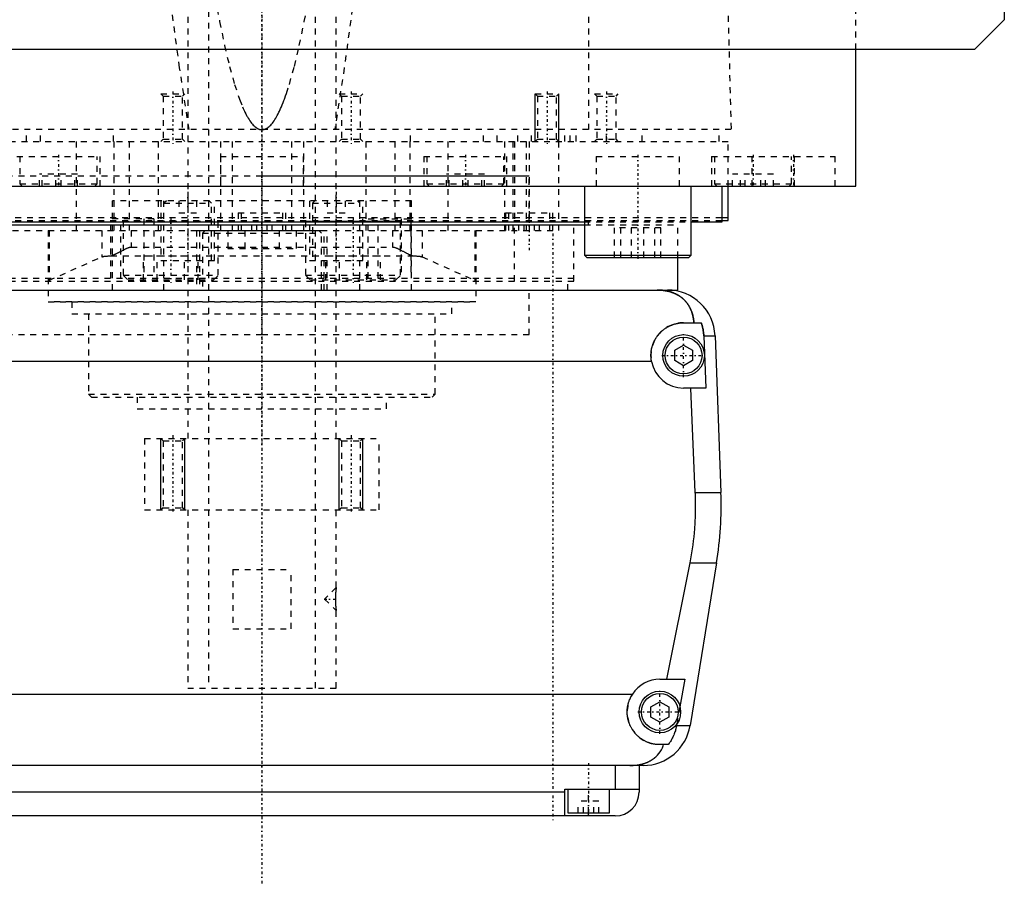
# Model space of a CAD drawing. Extents: x -125 to 125, y -92 to 634.
# Tile 2 of 7: x -41 to 125, y -92 to 53. Entities that reach past the tile are written whole.
import ezdxf

# ---------------------------------------------------------------- set-up
doc = ezdxf.new("R2010")
doc.units = 0
doc.linetypes.add('CENTER', pattern=[1.5, 0.45, -0.5, 0.05, -0.5])
doc.linetypes.add('DASHED', pattern=[2, 1, -1])
for name, color, linetype in [('AM_0', 7, 'CONTINUOUS'), ('AM_10', 7, 'CONTINUOUS'), ('AM_3', 7, 'DASHED'), ('AM_7', 7, 'CENTER')]:
    doc.layers.add(name, color=color, linetype=linetype)

msp = doc.modelspace()

# ---------------------------------------------------------------- linework, layer by layer
at = {"layer": 'AM_0', "color": 7, "linetype": 'CONTINUOUS'}
for p, q in [((125, 383), (125, 53)), ((125, 53), (120, 48)), ((120, 48), (-120, 48)), ((100, 25), (100, 48)), ((-100, 25), (100, 25)), ((-40.35, 25), (-40.35, 25)), ((40.35, 25), (40.35, 25)), ((54.29, 25), (54.29, 13.4)), ((72.29, 13.4), (72.29, 25)), ((77.5, 19), (77.5, 25)), ((78.5, 19.2), (78.5, 25)), ((88.79, 25), (88.79, 25.01)), ((-54.3, 18.5), (54.3, 18.5)), ((-54.29, 19), (54.29, 19)), ((72.29, 19), (77.5, 19)), ((77.56, 19.7), (78.5, 19.7)), ((77.56, 19.2), (78.5, 19.2)), ((54.29, 13.4), (54.69, 13)), ((54.29, 13.4), (72.29, 13.4)), ((71.89, 13), (72.29, 13.4)), ((54.69, 13), (71.89, 13)), ((70, 7.5), (70, 13)), ((-68.3, 7.5), (68.3, 7.5)), ((68.3, 7.5), (70, 7.5)), ((71, 2), (73.97, 2)), ((74.4, -0.2), (76.29, -0.2)), ((74.4, -0.2), (74.75, -9)), ((76.29, -0.2), (77.28, -26.54)), ((69.5, -2.63), (71, -1.77)), ((69.5, -4.37), (69.5, -2.63)), ((71, -1.77), (72.5, -2.63)), ((72.5, -2.63), (72.5, -4.37)), ((65.59, -4.5), (-65.59, -4.5)), ((71, -5.23), (69.5, -4.37)), ((72.5, -4.37), (71, -5.23)), ((74.75, -9), (71, -9)), ((72.97, -26.54), (72.2, -9)), ((72.97, -26.54), (77.28, -26.54)), ((68.19, -58), (72.1, -38.4)), ((72.1, -38.4), (76.54, -38.4)), ((76.54, -38.4), (72.1, -65.78)), ((67, -58), (71.21, -58)), ((71.21, -58), (70.39, -62.62)), ((-62.39, -60.5), (62.39, -60.5)), ((65.5, -62.63), (67, -61.77)), ((65.5, -64.37), (65.5, -62.63)), ((67, -61.77), (68.5, -62.63)), ((68.5, -62.63), (68.5, -64.37)), ((67, -65.23), (65.5, -64.37)), ((68.5, -64.37), (67, -65.23)), ((69.87, -65.5), (69.82, -65.78)), ((69.82, -65.78), (72.1, -65.78)), ((68.39, -69), (67, -69)), ((64.2, -72.5), (-64.2, -72.5)), ((59.5, -72.5), (59.5, -76.5)), ((63.5, -72.5), (63.5, -77)), ((51, -77), (-51, -77)), ((51, -81), (51, -76.5)), ((51, -76.5), (63.5, -76.5)), ((51.5, -76.5), (51.5, -80.5)), ((58.5, -80.5), (58.5, -76.5)), ((59.5, -81), (-59.5, -81)), ((51.5, -80.5), (58.5, -80.5)), ((55, -81), (55, -80.5))]:
    msp.add_line(p, q, dxfattribs=at)
for points in [[(72.74, 2, 0), (72.74, 2.05, 0), (72.73, 2.14, 0), (72.72, 2.23, 0), (72.72, 2.27, 0), (72.71, 2.32, 0), (72.7, 2.41, 0), (72.69, 2.5, 0), (72.68, 2.59, 0), (72.66, 2.68, 0), (72.65, 2.76, 0), (72.64, 2.81, 0), (72.63, 2.85, 0), (72.61, 2.94, 0), (72.6, 3.03, 0), (72.58, 3.11, 0), (72.56, 3.2, 0), (72.54, 3.28, 0), (72.52, 3.33, 0), (72.51, 3.37, 0), (72.49, 3.45, 0), (72.46, 3.53, 0), (72.45, 3.58, 0), (72.44, 3.62, 0), (72.41, 3.7, 0), (72.39, 3.78, 0), (72.37, 3.82, 0), (72.36, 3.86, 0), (72.33, 3.94, 0), (72.3, 4.01, 0), (72.27, 4.09, 0), (72.23, 4.17, 0), (72.2, 4.24, 0), (72.18, 4.28, 0), (72.17, 4.32, 0), (72.13, 4.39, 0), (72.1, 4.46, 0), (72.06, 4.54, 0), (72.02, 4.61, 0), (71.98, 4.68, 0), (71.96, 4.71, 0), (71.94, 4.75, 0), (71.9, 4.82, 0), (71.86, 4.89, 0), (71.82, 4.95, 0), (71.78, 5.02, 0), (71.73, 5.08, 0), (71.71, 5.12, 0), (71.69, 5.15, 0), (71.64, 5.21, 0), (71.6, 5.28, 0), (71.55, 5.34, 0), (71.5, 5.4, 0), (71.45, 5.46, 0), (71.43, 5.49, 0), (71.4, 5.52, 0), (71.35, 5.58, 0), (71.3, 5.64, 0), (71.25, 5.7, 0), (71.19, 5.75, 0), (71.14, 5.81, 0), (71.11, 5.84, 0), (71.08, 5.87, 0), (71.03, 5.92, 0), (70.97, 5.98, 0), (70.94, 6, 0), (70.91, 6.03, 0), (70.85, 6.08, 0), (70.79, 6.13, 0), (70.76, 6.16, 0), (70.73, 6.18, 0), (70.67, 6.23, 0), (70.6, 6.28, 0), (70.54, 6.33, 0), (70.47, 6.38, 0), (70.41, 6.43, 0), (70.37, 6.45, 0), (70.34, 6.47, 0), (70.27, 6.52, 0), (70.2, 6.56, 0), (70.13, 6.61, 0), (70.06, 6.65, 0), (69.99, 6.69, 0), (69.95, 6.71, 0), (69.91, 6.73, 0), (69.84, 6.77, 0), (69.76, 6.81, 0), (69.69, 6.85, 0), (69.61, 6.88, 0), (69.53, 6.92, 0), (69.5, 6.94, 0), (69.46, 6.95, 0), (69.38, 6.99, 0), (69.3, 7.02, 0), (69.22, 7.05, 0), (69.13, 7.08, 0), (69.05, 7.11, 0), (69.01, 7.13, 0), (68.97, 7.14, 0), (68.89, 7.17, 0), (68.8, 7.19, 0), (68.72, 7.22, 0), (68.63, 7.24, 0), (68.54, 7.27, 0), (68.5, 7.28, 0), (68.46, 7.29, 0), (68.37, 7.31, 0), (68.28, 7.33, 0), (68.23, 7.34, 0), (68.19, 7.35, 0), (68.1, 7.36, 0), (68.01, 7.38, 0), (67.96, 7.39, 0), (67.91, 7.4, 0), (67.82, 7.41, 0), (67.73, 7.42, 0), (67.64, 7.44, 0), (67.55, 7.45, 0), (67.45, 7.46, 0), (67.41, 7.46, 0), (67.36, 7.47, 0), (67.27, 7.47, 0), (67.17, 7.48, 0), (67.08, 7.49, 0), (66.99, 7.49, 0), (66.89, 7.49, 0), (66.85, 7.5, 0), (66.8, 7.5, 0), (66.7, 7.5, 0), (66.61, 7.5, 0), (66.56, 7.5, 0)], [(65.59, -4.5, 0), (65.58, -4.46, 0), (65.57, -4.37, 0), (65.55, -4.28, 0), (65.55, -4.23, 0), (65.54, -4.19, 0), (65.53, -4.1, 0), (65.52, -4.01, 0), (65.52, -3.92, 0), (65.51, -3.83, 0), (65.51, -3.74, 0), (65.5, -3.7, 0), (65.5, -3.65, 0), (65.5, -3.57, 0), (65.5, -3.48, 0), (65.5, -3.39, 0), (65.5, -3.31, 0), (65.51, -3.22, 0), (65.51, -3.18, 0), (65.51, -3.13, 0), (65.52, -3.04, 0), (65.53, -2.96, 0), (65.53, -2.91, 0), (65.54, -2.87, 0), (65.55, -2.78, 0), (65.56, -2.69, 0), (65.57, -2.65, 0), (65.57, -2.6, 0), (65.59, -2.52, 0), (65.61, -2.43, 0), (65.62, -2.34, 0), (65.64, -2.25, 0), (65.66, -2.17, 0), (65.68, -2.12, 0), (65.69, -2.08, 0), (65.71, -1.99, 0), (65.74, -1.91, 0), (65.76, -1.82, 0), (65.79, -1.74, 0), (65.82, -1.65, 0), (65.84, -1.61, 0), (65.85, -1.57, 0), (65.88, -1.48, 0), (65.92, -1.4, 0), (65.95, -1.32, 0), (65.99, -1.23, 0), (66.03, -1.15, 0), (66.05, -1.11, 0), (66.06, -1.07, 0), (66.11, -0.99, 0), (66.15, -0.91, 0), (66.19, -0.83, 0), (66.23, -0.76, 0), (66.28, -0.68, 0), (66.3, -0.64, 0), (66.32, -0.6, 0), (66.37, -0.53, 0), (66.42, -0.45, 0), (66.47, -0.38, 0), (66.52, -0.31, 0), (66.57, -0.24, 0), (66.6, -0.2, 0), (66.62, -0.17, 0), (66.68, -0.1, 0), (66.73, -0.03, 0), (66.76, 0, 0), (66.79, 0.04, 0), (66.84, 0.1, 0), (66.9, 0.17, 0), (66.93, 0.2, 0), (66.96, 0.23, 0), (67.02, 0.29, 0), (67.08, 0.35, 0), (67.14, 0.41, 0), (67.2, 0.47, 0), (67.26, 0.53, 0), (67.29, 0.56, 0), (67.32, 0.59, 0), (67.39, 0.65, 0), (67.45, 0.7, 0), (67.52, 0.76, 0), (67.59, 0.81, 0), (67.66, 0.87, 0), (67.69, 0.89, 0), (67.73, 0.92, 0), (67.8, 0.97, 0), (67.87, 1.02, 0), (67.95, 1.07, 0), (68.02, 1.12, 0), (68.1, 1.17, 0), (68.14, 1.2, 0), (68.17, 1.22, 0), (68.25, 1.26, 0), (68.33, 1.31, 0), (68.41, 1.35, 0), (68.49, 1.39, 0), (68.57, 1.44, 0), (68.61, 1.46, 0), (68.66, 1.48, 0), (68.74, 1.51, 0), (68.82, 1.55, 0), (68.91, 1.59, 0), (68.99, 1.62, 0), (69.08, 1.65, 0), (69.12, 1.67, 0), (69.17, 1.69, 0), (69.25, 1.72, 0), (69.34, 1.74, 0), (69.38, 1.76, 0), (69.43, 1.77, 0), (69.52, 1.8, 0), (69.61, 1.82, 0), (69.65, 1.83, 0), (69.7, 1.84, 0), (69.79, 1.86, 0), (69.88, 1.88, 0), (69.97, 1.9, 0), (70.06, 1.92, 0), (70.15, 1.93, 0), (70.19, 1.94, 0), (70.24, 1.95, 0), (70.33, 1.96, 0), (70.42, 1.97, 0), (70.51, 1.98, 0), (70.6, 1.99, 0), (70.69, 1.99, 0), (70.73, 1.99, 0), (70.78, 2, 0), (70.87, 2, 0), (70.96, 2, 0), (71, 2, 0)], [(73.97, 2, 0), (73.99, 1.94, 0), (74.03, 1.83, 0), (74.07, 1.71, 0), (74.09, 1.65, 0), (74.1, 1.59, 0), (74.14, 1.47, 0), (74.17, 1.34, 0), (74.2, 1.22, 0), (74.23, 1.1, 0), (74.26, 0.97, 0), (74.27, 0.91, 0), (74.28, 0.85, 0), (74.3, 0.72, 0), (74.32, 0.6, 0), (74.34, 0.47, 0), (74.35, 0.35, 0), (74.37, 0.23, 0), (74.37, 0.16, 0), (74.38, 0.1, 0), (74.39, -0.02, 0), (74.39, -0.14, 0), (74.4, -0.2, 0)], [(72.1, -38.4, 0), (72.17, -38.06, 0), (72.29, -37.39, 0), (72.4, -36.71, 0), (72.45, -36.38, 0), (72.5, -36.04, 0), (72.59, -35.36, 0), (72.68, -34.69, 0), (72.75, -34.02, 0), (72.82, -33.35, 0), (72.87, -32.69, 0), (72.9, -32.36, 0), (72.92, -32.03, 0), (72.96, -31.37, 0), (72.98, -30.72, 0), (73, -30.07, 0), (73.02, -29.43, 0), (73.02, -28.79, 0), (73.02, -28.47, 0), (73.02, -28.16, 0), (73.01, -27.51, 0), (72.99, -26.87, 0), (72.97, -26.54, 0)], [(67, -69, 0), (66.94, -69, 0), (66.83, -69, 0), (66.72, -68.99, 0), (66.67, -68.99, 0), (66.61, -68.99, 0), (66.5, -68.98, 0), (66.39, -68.97, 0), (66.27, -68.95, 0), (66.16, -68.94, 0), (66.05, -68.92, 0), (66, -68.91, 0), (65.94, -68.9, 0), (65.83, -68.87, 0), (65.72, -68.85, 0), (65.61, -68.82, 0), (65.5, -68.79, 0), (65.39, -68.76, 0), (65.34, -68.74, 0), (65.28, -68.72, 0), (65.17, -68.69, 0), (65.07, -68.65, 0), (65.02, -68.63, 0), (64.96, -68.61, 0), (64.86, -68.57, 0), (64.76, -68.52, 0), (64.7, -68.5, 0), (64.65, -68.47, 0), (64.55, -68.43, 0), (64.45, -68.37, 0), (64.36, -68.32, 0), (64.26, -68.27, 0), (64.16, -68.21, 0), (64.12, -68.18, 0), (64.07, -68.15, 0), (63.98, -68.1, 0), (63.89, -68.04, 0), (63.8, -67.97, 0), (63.71, -67.91, 0), (63.63, -67.85, 0), (63.59, -67.81, 0), (63.55, -67.78, 0), (63.46, -67.71, 0), (63.38, -67.64, 0), (63.31, -67.58, 0), (63.23, -67.51, 0), (63.16, -67.44, 0), (63.12, -67.4, 0), (63.09, -67.36, 0), (63.01, -67.29, 0), (62.94, -67.21, 0), (62.87, -67.14, 0), (62.81, -67.06, 0), (62.74, -66.98, 0), (62.71, -66.94, 0), (62.67, -66.9, 0), (62.61, -66.81, 0), (62.55, -66.73, 0), (62.49, -66.64, 0), (62.43, -66.55, 0), (62.37, -66.46, 0), (62.34, -66.42, 0), (62.31, -66.37, 0), (62.26, -66.28, 0), (62.2, -66.19, 0), (62.18, -66.14, 0), (62.15, -66.1, 0), (62.1, -66, 0), (62.05, -65.9, 0), (62.03, -65.86, 0), (62.01, -65.81, 0), (61.96, -65.71, 0), (61.92, -65.61, 0), (61.88, -65.51, 0), (61.84, -65.41, 0), (61.81, -65.31, 0), (61.79, -65.26, 0), (61.77, -65.21, 0), (61.74, -65.1, 0), (61.71, -65, 0), (61.68, -64.9, 0), (61.65, -64.79, 0), (61.63, -64.69, 0), (61.62, -64.63, 0), (61.61, -64.58, 0), (61.59, -64.47, 0), (61.57, -64.37, 0), (61.55, -64.26, 0), (61.54, -64.16, 0), (61.53, -64.05, 0), (61.52, -64, 0), (61.52, -63.95, 0), (61.51, -63.84, 0), (61.5, -63.73, 0), (61.5, -63.63, 0), (61.5, -63.52, 0), (61.5, -63.42, 0), (61.5, -63.37, 0), (61.5, -63.31, 0), (61.51, -63.21, 0), (61.51, -63.1, 0), (61.52, -62.99, 0), (61.53, -62.88, 0), (61.55, -62.77, 0), (61.56, -62.72, 0), (61.56, -62.66, 0), (61.58, -62.56, 0), (61.6, -62.45, 0), (61.61, -62.39, 0), (61.62, -62.34, 0), (61.65, -62.23, 0), (61.68, -62.12, 0), (61.69, -62.06, 0), (61.71, -62.01, 0), (61.74, -61.9, 0), (61.77, -61.79, 0), (61.81, -61.68, 0), (61.85, -61.57, 0), (61.89, -61.47, 0), (61.91, -61.41, 0), (61.93, -61.36, 0), (61.98, -61.26, 0), (62.03, -61.15, 0), (62.08, -61.05, 0), (62.13, -60.95, 0), (62.18, -60.84, 0), (62.21, -60.79, 0), (62.24, -60.74, 0), (62.3, -60.65, 0), (62.36, -60.55, 0), (62.39, -60.5, 0)], [(69.82, -65.78, 0), (69.8, -65.88, 0), (69.76, -66.08, 0), (69.71, -66.27, 0), (69.69, -66.37, 0), (69.66, -66.46, 0), (69.61, -66.65, 0), (69.55, -66.83, 0), (69.49, -67.01, 0), (69.42, -67.19, 0), (69.34, -67.38, 0), (69.3, -67.47, 0), (69.26, -67.57, 0), (69.17, -67.75, 0), (69.07, -67.93, 0), (68.98, -68.11, 0), (68.88, -68.28, 0), (68.77, -68.45, 0), (68.72, -68.53, 0), (68.67, -68.61, 0), (68.56, -68.77, 0), (68.45, -68.92, 0), (68.39, -69, 0)], [(61.92, -72.5, 0), (62.15, -72.5, 0), (62.41, -72.49, 0), (62.48, -72.49, 0), (62.55, -72.48, 0), (62.59, -72.48, 0), (62.63, -72.48, 0), (62.7, -72.47, 0), (62.77, -72.46, 0), (62.85, -72.46, 0), (62.92, -72.45, 0), (62.99, -72.44, 0), (63.03, -72.44, 0), (63.07, -72.43, 0), (63.14, -72.43, 0), (63.21, -72.42, 0), (63.25, -72.41, 0), (63.28, -72.41, 0), (63.36, -72.39, 0), (63.43, -72.38, 0), (63.46, -72.38, 0), (63.5, -72.37, 0), (63.57, -72.36, 0), (63.64, -72.34, 0), (63.71, -72.33, 0), (63.78, -72.31, 0), (63.86, -72.3, 0), (63.89, -72.29, 0), (63.93, -72.28, 0), (63.99, -72.26, 0), (64.06, -72.25, 0), (64.13, -72.23, 0), (64.2, -72.21, 0), (64.27, -72.19, 0), (64.3, -72.18, 0), (64.33, -72.17, 0), (64.4, -72.15, 0), (64.47, -72.13, 0), (64.53, -72.1, 0), (64.6, -72.08, 0), (64.66, -72.06, 0), (64.69, -72.04, 0), (64.72, -72.03, 0), (64.79, -72.01, 0), (64.85, -71.98, 0), (64.91, -71.95, 0), (64.97, -71.93, 0), (65.03, -71.9, 0), (65.06, -71.89, 0), (65.09, -71.87, 0), (65.15, -71.84, 0), (65.21, -71.81, 0), (65.27, -71.78, 0), (65.33, -71.75, 0), (65.39, -71.72, 0), (65.42, -71.7, 0), (65.45, -71.69, 0), (65.5, -71.65, 0), (65.56, -71.62, 0), (65.59, -71.6, 0), (65.61, -71.59, 0), (65.67, -71.55, 0), (65.72, -71.52, 0), (65.75, -71.5, 0), (65.78, -71.48, 0), (65.83, -71.44, 0), (65.88, -71.41, 0), (65.93, -71.37, 0), (65.98, -71.33, 0), (66.03, -71.29, 0), (66.06, -71.27, 0), (66.08, -71.25, 0), (66.13, -71.21, 0), (66.18, -71.17, 0), (66.34, -71.03, 0), (66.6, -70.77, 0), (66.84, -70.49, 0), (67.05, -70.19, 0), (67.15, -70.03, 0), (67.25, -69.87, 0), (67.42, -69.54, 0), (67.57, -69.18, 0), (67.64, -69, 0)]]:
    msp.add_polyline3d(points, dxfattribs=at)
for centre, radius in [((71, -3.5), 3.5), ((71, -3.5), 3.1), ((67, -63.5), 3.5), ((67, -63.5), 3.1)]:
    msp.add_circle(centre, radius, dxfattribs=at)
for centre, radius, start, end in [((68.3, -0.5), 8, 2.139, 90), ((71, -3.5), 5.5, 190.4757, 270), ((17.32, -28.78), 60, 350.775, 2.139), ((67, -63.5), 5.5, 90, 146.9443), ((64.2, -64.5), 8, 270, 350.775), ((59.5, -77), 4, 270, 0)]:
    msp.add_arc(centre, radius, start, end, dxfattribs=at)
at = {"layer": 'AM_10', "color": 7, "linetype": 'CONTINUOUS'}
for p, q in [((46, 32.5), (46, 40.5)), ((50, 32.5), (50, 40.5)), ((-17, -29.5), (-17, -17.5)), ((-13, -29.5), (-13, -17.5)), ((13, -29.5), (13, -17.5)), ((17, -29.5), (17, -17.5))]:
    msp.add_line(p, q, dxfattribs=at)
at = {"layer": 'AM_3', "color": 6, "linetype": 'DASHED'}
for p, q in [((-9, 600.5), (-9, -59.5)), ((9, -59.5), (9, 600.5)), ((-12.5, 425.5), (-12.5, -17.5)), ((12.5, -17.5), (12.5, 425.5)), ((100, 48), (100, 363)), ((55.06, 34.5), (55.06, 116.6)), ((76.83, 115.63), (79, 34.5)), ((-13.86, 44.9), (-15.75, 58.84)), ((15.75, 58.84), (13.86, 44.9)), ((-12.26, 34.5), (-13.86, 44.9)), ((13.86, 44.9), (12.26, 34.5)), ((-17, 40.5), (-16.62, 40.12)), ((-17, 40.5), (-13, 40.5)), ((-16.62, 40.12), (-16.62, 32.88)), ((-16.62, 40.12), (-13.38, 40.12)), ((-13.38, 40.12), (-13, 40.5)), ((-13.38, 32.88), (-13.38, 40.12)), ((13, 40.5), (13.38, 40.12)), ((13, 40.5), (17, 40.5)), ((13.38, 40.12), (13.38, 32.88)), ((13.38, 40.12), (16.62, 40.12)), ((16.62, 40.12), (17, 40.5)), ((16.62, 32.88), (16.62, 40.12)), ((46, 40.5), (46.38, 40.12)), ((46, 40.5), (50, 40.5)), ((46.38, 40.12), (46.38, 32.88)), ((46.38, 40.12), (49.62, 40.12)), ((49.62, 40.12), (50, 40.5)), ((49.62, 32.88), (49.62, 40.12)), ((56, 40.5), (56.38, 40.12)), ((56, 40.5), (60, 40.5)), ((56.38, 40.12), (56.38, 32.88)), ((56.38, 40.12), (59.62, 40.12)), ((59.62, 40.12), (60, 40.5)), ((59.62, 32.88), (59.62, 40.12)), ((79, 34.5), (-79, 34.5)), ((-39.62, 32.5), (-39.62, 34.5)), ((-37.31, 32.5), (-37.31, 34.5)), ((-25, 32.5), (-25, 34.5)), ((25, 32.5), (25, 34.5)), ((37.31, 32.5), (37.31, 34.5)), ((39.62, 32.5), (39.62, 34.5)), ((43.08, 32.5), (43.08, 34.5)), ((45.38, 32.5), (45.38, 34.5)), ((50, 17.5), (50, 34.5)), ((51, 32.5), (51, 34.5)), ((51.9, 32.5), (51.9, 34.5)), ((52.9, 32.5), (52.9, 34.5)), ((58, 32.5), (58, 34.5)), ((64, 32.5), (64, 34.5)), ((77, 32.5), (77, 34.5)), ((-78.5, 32.5), (78.5, 32.5)), ((-31.31, 32.5), (-31.31, 17.5)), ((-24.92, 32.5), (-24.92, 17.5)), ((-22.36, 32.5), (-22.36, 17.5)), ((-17.5, 32.5), (-17.5, 17.5)), ((-16.62, 32.88), (-17, 32.5)), ((-16.62, 32.88), (-13.38, 32.88)), ((-13, 32.5), (-13.38, 32.88)), ((-7, 32.5), (-7, 17.5)), ((-5, 32.5), (-5, 17.5)), ((5, 32.5), (5, 17.5)), ((7, 32.5), (7, 17.5)), ((13.38, 32.88), (13, 32.5)), ((13.38, 32.88), (16.62, 32.88)), ((17, 32.5), (16.62, 32.88)), ((17.5, 32.5), (17.5, 17.5)), ((22.36, 32.5), (22.36, 17.5)), ((24.92, 32.5), (24.92, 17.5)), ((31.31, 32.5), (31.31, 17.5)), ((40.83, 32.5), (40.83, 17.5)), ((42.23, 32.5), (42.23, 17.5)), ((42.5, 32.5), (42.5, 19.2)), ((44.5, 32.5), (44.5, 17.5)), ((45, 32.5), (45, 17.5)), ((46.38, 32.88), (46, 32.5)), ((46.38, 32.88), (49.62, 32.88)), ((50, 32.5), (49.62, 32.88)), ((56.38, 32.88), (56, 32.5)), ((56.38, 32.88), (59.62, 32.88)), ((60, 32.5), (59.62, 32.88)), ((78.5, 25), (78.5, 32.5)), ((-41.25, 30), (-27.25, 30)), ((-40.75, 30), (-40.75, 25.4)), ((-27.75, 25.4), (-27.75, 30)), ((-27.25, 25), (-27.25, 30)), ((-7, 30), (-7, 25)), ((-7, 30), (7, 30)), ((7, 25), (7, 30)), ((27.25, 30), (27.25, 25)), ((27.25, 30), (41.25, 30)), ((27.75, 30), (27.75, 25.4)), ((40.75, 25.4), (40.75, 30)), ((41.25, 25), (41.25, 30)), ((56.29, 30), (56.29, 25)), ((56.29, 30), (70.29, 30)), ((70.29, 25), (70.29, 30)), ((75.69, 30), (75.69, 25)), ((75.69, 30), (96.5, 30)), ((76.19, 30), (76.19, 25.4)), ((82.5, 30), (82.5, 25)), ((89.19, 25.4), (89.19, 30)), ((89.69, 25), (89.69, 30)), ((96.5, 25), (96.5, 30)), ((-45, 26.7), (45, 26.7)), ((-37.45, 25), (-37.45, 27)), ((-31.05, 27), (-37.45, 27)), ((-37, 25), (-37, 27)), ((-34.7, 25), (-34.7, 27)), ((-33.8, 25), (-33.8, 27)), ((-31.5, 25), (-31.5, 27)), ((-31.05, 25), (-31.05, 27)), ((0, 26.7), (45, 26.7)), ((31.05, 25), (31.05, 27)), ((37.45, 27), (31.05, 27)), ((31.5, 25), (31.5, 27)), ((33.8, 25), (33.8, 27)), ((34.7, 25), (34.7, 27)), ((37, 25), (37, 27)), ((37.45, 25), (37.45, 27)), ((45, 19.2), (45, 26.7)), ((79.25, 25), (79.25, 27)), ((86.12, 27), (79.25, 27)), ((80.58, 25), (80.58, 27)), ((81.36, 25), (81.36, 27)), ((84.01, 25), (84.01, 27)), ((84.8, 25), (84.8, 27)), ((86.12, 25), (86.12, 27)), ((-40.75, 25.4), (-40.35, 25)), ((-40.75, 25.4), (-27.75, 25.4)), ((-28.15, 25), (-27.75, 25.4)), ((27.75, 25.4), (28.15, 25)), ((27.75, 25.4), (40.75, 25.4)), ((40.35, 25), (40.75, 25.4)), ((76.19, 25.4), (76.59, 25)), ((76.19, 25.4), (89.19, 25.4)), ((88.79, 25.01), (89.19, 25.4)), ((-25.16, 7.5), (-25.16, 22.5)), ((25.16, 22.5), (-25.16, 22.5)), ((-17, 22.5), (-17, 12.5)), ((-16.1, 22.5), (-16.5, 22.1)), ((-16.5, 7.5), (-16.5, 22.5)), ((-16.5, 22.1), (-8.5, 22.1)), ((-14, 22.5), (-14, 20.5)), ((-12.5, 22.5), (-12.5, 20.5)), ((-11, 22.5), (-11, 20.5)), ((-8.5, 22.1), (-8.9, 22.5)), ((-8.5, 12.5), (-8.5, 22.1)), ((-8, 12.5), (-8, 22.5)), ((8, 22.5), (8, 12.5)), ((8.9, 22.5), (8.5, 22.1)), ((8.5, 22.1), (8.5, 12.5)), ((8.5, 22.1), (16.5, 22.1)), ((11, 22.5), (11, 20.5)), ((12.5, 22.5), (12.5, 20.5)), ((14, 22.5), (14, 20.5)), ((16.5, 22.1), (16.1, 22.5)), ((16.5, 7.5), (16.5, 22.5)), ((17, 12.5), (17, 22.5)), ((25.16, 7.5), (25.16, 22.5)), ((-14, 20.5), (-11, 20.5)), ((-4, 20.5), (-4, 17.5)), ((-4, 20.5), (4, 20.5)), ((-3.5, 20.5), (-3.5, 17.5)), ((3.5, 17.5), (3.5, 20.5)), ((4, 17.5), (4, 20.5)), ((11, 20.5), (14, 20.5)), ((41, 20.5), (41, 17.5)), ((41, 20.5), (49, 20.5)), ((41.5, 20.5), (41.5, 17.5)), ((48.5, 17.5), (48.5, 20.5)), ((49, 17.5), (49, 20.5)), ((-77.56, 19.7), (77.56, 19.7)), ((-77.56, 19.2), (77.56, 19.2)), ((-18.23, 19.5), (-25.44, 19.5)), ((-25.44, 9.5), (-25.44, 19.5)), ((-23.77, 9.5), (-23.77, 19.5)), ((-23.25, 19.2), (-23.35, 19.1)), ((-23.35, 19.1), (-23.35, 10)), ((-23.35, 19.1), (-7.35, 19.1)), ((-19.89, 19.5), (-19.89, 9.5)), ((-18.23, 19.5), (-18.23, 9.5)), ((-7.35, 19.1), (-7.45, 19.2)), ((-7.35, 10), (-7.35, 19.1)), ((-1.73, 17.5), (-1.73, 18.5)), ((-0.87, 17.5), (-0.87, 18.5)), ((0.87, 17.5), (0.87, 18.5)), ((1.73, 17.5), (1.73, 18.5)), ((7.45, 19.2), (7.35, 19.1)), ((7.35, 19.1), (7.35, 10)), ((7.35, 19.1), (23.35, 19.1)), ((17.89, 19.5), (25.09, 19.5)), ((17.89, 9.5), (17.89, 19.5)), ((19.55, 9.5), (19.55, 19.5)), ((23.35, 19.1), (23.25, 19.2)), ((23.35, 10), (23.35, 19.1)), ((23.43, 19.5), (23.43, 9.5)), ((25.09, 19.5), (25.09, 9.5)), ((42.5, 9), (42.5, 19.2)), ((43.27, 17.5), (43.27, 18.5)), ((44.13, 17.5), (44.13, 18.5)), ((45.87, 17.5), (45.87, 18.5)), ((46.73, 17.5), (46.73, 18.5)), ((52.5, 9), (52.5, 19.2)), ((54.29, 19), (72.29, 19)), ((54.3, 18.5), (70, 18.5)), ((55, 18.5), (55, 19)), ((70, 13), (70, 18.5)), ((-50, 17.5), (50, 17.5)), ((-36, 17.5), (-36, 5.5)), ((-35.82, 17.5), (-35.82, 9.14)), ((-26.96, 17.5), (-26.96, 13.1)), ((-22, 17.5), (-22, 14.74)), ((-11, 17.5), (-11, 7.5)), ((-11, 17.5), (11, 17.5)), ((-10.5, 17.5), (-10.5, 7.5)), ((-9.6, 17.5), (-10, 17.1)), ((-10, 17.1), (-10, 7.5)), ((-10, 17.1), (10, 17.1)), ((-5.77, 17.5), (-5.77, 14.5)), ((-2.89, 17.5), (-2.89, 14.5)), ((2.89, 17.5), (2.89, 14.5)), ((5.77, 17.5), (5.77, 14.5)), ((10, 17.1), (9.6, 17.5)), ((10, 7.5), (10, 17.1)), ((10.5, 7.5), (10.5, 17.5)), ((11, 7.5), (11, 17.5)), ((22, 17.5), (22, 14.74)), ((26.96, 17.5), (26.96, 13.1)), ((35.82, 17.5), (35.82, 9.14)), ((36, 17.5), (36, 5.5)), ((59.38, 13), (59.38, 18)), ((67.19, 18), (59.38, 18)), ((60.43, 13), (60.43, 18)), ((62.24, 13), (62.24, 18)), ((64.33, 13), (64.33, 18)), ((66.14, 13), (66.14, 18)), ((67.19, 13), (67.19, 18)), ((-25.44, 13.27), (-25.41, 13.27)), ((-25.41, 13.27), (25.41, 13.27)), ((-23.77, 14.01), (-23.35, 14.24)), ((-22, 14.74), (22, 14.74)), ((-5.77, 14.5), (5.77, 14.5)), ((23.35, 14.24), (23.43, 14.2)), ((25.1, 13.38), (25.16, 13.36)), ((-35.82, 9.14), (-26.96, 13.1)), ((-19.97, 9.2), (-19.97, 13.2)), ((-10.73, 13.2), (-19.97, 13.2)), ((-17.66, 9.2), (-17.66, 13.2)), ((-17, 12.5), (-8, 12.5)), ((-13.04, 9.2), (-13.04, 13.2)), ((-10.73, 9.2), (-10.73, 13.2)), ((8, 12.5), (17, 12.5)), ((10.73, 9.2), (10.73, 13.2)), ((19.97, 13.2), (10.73, 13.2)), ((13.04, 9.2), (13.04, 13.2)), ((17.66, 9.2), (17.66, 13.2)), ((19.97, 9.2), (19.97, 13.2)), ((26.96, 13.1), (35.82, 9.14)), ((-23.35, 10), (-22.55, 9.2)), ((-23.35, 10), (-7.35, 10)), ((-8.15, 9.2), (-7.35, 10)), ((7.35, 10), (8.15, 9.2)), ((7.35, 10), (23.35, 10)), ((22.55, 9.2), (23.35, 10)), ((-52.5, 9.5), (52.5, 9.5)), ((-52.5, 9), (52.5, 9)), ((-22.55, 9.2), (-8.15, 9.2)), ((8.15, 9.2), (22.55, 9.2)), ((51.5, 7.5), (51.5, 9)), ((45, 0), (45, 7.5)), ((45, 0), (45, 7.5)), ((-36, 5.52), (36, 5.52)), ((36, 5.5), (-36, 5.5)), ((-32, 5.5), (-32, 3.5)), ((32, 3.5), (32, 5.5)), ((-32, 3.5), (32, 3.5)), ((-29.18, 3.5), (-29.18, -10)), ((29.17, -10), (29.17, 3.5)), ((-45, 0), (0, 0)), ((0, 0), (45, 0)), ((-29.18, -10), (-28.68, -10.5)), ((-29.18, -10), (29.17, -10)), ((-28.68, -10.5), (28.67, -10.5)), ((-21, -10.5), (-21, -12.5)), ((21, -12.5), (21, -10.5)), ((28.67, -10.5), (29.17, -10)), ((-21, -12.5), (21, -12.5)), ((-19.75, -17.5), (-19.75, -29.5)), ((-19.75, -17.5), (19.75, -17.5)), ((-17, -17.5), (-16.62, -17.88)), ((-16.62, -17.88), (-16.62, -29.12)), ((-16.62, -17.88), (-13.38, -17.88)), ((-13.38, -17.88), (-13, -17.5)), ((-13.38, -29.12), (-13.38, -17.88)), ((13, -17.5), (13.38, -17.88)), ((13.38, -17.88), (13.38, -29.12)), ((13.38, -17.88), (16.62, -17.88)), ((16.62, -17.88), (17, -17.5)), ((16.62, -29.12), (16.62, -17.88)), ((19.75, -29.5), (19.75, -17.5)), ((-19.75, -29.5), (19.75, -29.5)), ((-16.62, -29.12), (-17, -29.5)), ((-16.62, -29.12), (-13.38, -29.12)), ((-13, -29.5), (-13.38, -29.12)), ((-12.5, -29.5), (-12.5, -59.5)), ((12.5, -42.55), (12.5, -29.5)), ((13.38, -29.12), (13, -29.5)), ((13.38, -29.12), (16.62, -29.12)), ((17, -29.5), (16.62, -29.12)), ((-4.9, -39.5), (-4.9, -49.5)), ((-4.9, -39.5), (4.9, -39.5)), ((4.9, -49.5), (4.9, -39.5)), ((12.5, -42.55), (10.55, -44.5)), ((10.55, -44.5), (12.5, -46.45)), ((12.5, -59.5), (12.5, -46.45)), ((-4.9, -49.5), (4.9, -49.5)), ((-12.5, -59.5), (12.5, -59.5)), ((70.39, -62.62), (69.87, -65.5)), ((55, -80.5), (55, -76.5)), ((53.27, -80.5), (53.27, -78.5)), ((56.73, -78.5), (53.27, -78.5)), ((54.13, -80.5), (54.13, -78.5)), ((55.87, -80.5), (55.87, -78.5)), ((56.73, -80.5), (56.73, -78.5))]:
    msp.add_line(p, q, dxfattribs=at)
for points in [[(-7.54, 54.88, 0), (-7.13, 52.68, 0), (-6.29, 48.66, 0), (-5.46, 45.14, 0), (-4.62, 42.12, 0), (-3.78, 39.6, 0), (-3.29, 38.36, 0), (-3.15, 38.04, 0), (-3.01, 37.73, 0), (-2.94, 37.59, 0), (-2.87, 37.44, 0), (-2.73, 37.16, 0), (-2.59, 36.89, 0), (-2.52, 36.77, 0), (-2.45, 36.64, 0), (-2.31, 36.41, 0), (-2.17, 36.18, 0), (-2.1, 36.07, 0), (-2.03, 35.97, 0), (-1.89, 35.78, 0), (-1.75, 35.59, 0), (-1.61, 35.43, 0), (-1.47, 35.27, 0), (-1.33, 35.13, 0), (-1.26, 35.07, 0), (-1.19, 35.01, 0), (-1.05, 34.89, 0), (-0.91, 34.8, 0), (-0.83, 34.74, 0), (-0.81, 34.73, 0), (-0.78, 34.72, 0), (-0.77, 34.71, 0), (-0.76, 34.71, 0), (-0.74, 34.69, 0), (-0.71, 34.68, 0), (-0.69, 34.67, 0), (-0.67, 34.66, 0), (-0.64, 34.65, 0), (-0.63, 34.64, 0), (-0.62, 34.64, 0), (-0.6, 34.63, 0), (-0.57, 34.62, 0), (-0.55, 34.61, 0), (-0.53, 34.6, 0), (-0.5, 34.59, 0), (-0.49, 34.59, 0), (-0.48, 34.58, 0), (-0.46, 34.57, 0), (-0.43, 34.57, 0), (-0.42, 34.56, 0), (-0.41, 34.56, 0), (-0.39, 34.55, 0), (-0.36, 34.55, 0), (-0.35, 34.54, 0), (-0.34, 34.54, 0), (-0.32, 34.54, 0), (-0.29, 34.53, 0), (-0.27, 34.53, 0), (-0.25, 34.52, 0), (-0.22, 34.52, 0), (-0.21, 34.52, 0), (-0.2, 34.51, 0), (-0.18, 34.51, 0), (-0.15, 34.51, 0), (-0.13, 34.51, 0), (-0.11, 34.5, 0), (-0.08, 34.5, 0), (-0.07, 34.5, 0), (-0.06, 34.5, 0), (-0.04, 34.5, 0), (-0.01, 34.5, 0), (0, 34.5, 0)], [(0, 34.5, 0), (0.01, 34.5, 0), (0.04, 34.5, 0), (0.06, 34.5, 0), (0.07, 34.5, 0), (0.08, 34.5, 0), (0.11, 34.5, 0), (0.13, 34.51, 0), (0.15, 34.51, 0), (0.18, 34.51, 0), (0.2, 34.51, 0), (0.21, 34.52, 0), (0.22, 34.52, 0), (0.25, 34.52, 0), (0.27, 34.53, 0), (0.29, 34.53, 0), (0.32, 34.54, 0), (0.34, 34.54, 0), (0.35, 34.54, 0), (0.36, 34.55, 0), (0.39, 34.55, 0), (0.41, 34.56, 0), (0.42, 34.56, 0), (0.43, 34.57, 0), (0.46, 34.57, 0), (0.48, 34.58, 0), (0.49, 34.59, 0), (0.5, 34.59, 0), (0.53, 34.6, 0), (0.55, 34.61, 0), (0.57, 34.62, 0), (0.6, 34.63, 0), (0.62, 34.64, 0), (0.63, 34.64, 0), (0.64, 34.65, 0), (0.67, 34.66, 0), (0.69, 34.67, 0), (0.71, 34.68, 0), (0.74, 34.69, 0), (0.76, 34.71, 0), (0.77, 34.71, 0), (0.78, 34.72, 0), (0.81, 34.73, 0), (0.83, 34.74, 0), (0.85, 34.76, 0), (0.88, 34.77, 0), (0.9, 34.79, 0), (0.91, 34.8, 0), (0.92, 34.8, 0), (0.95, 34.82, 0), (0.97, 34.83, 0), (1.05, 34.89, 0), (1.19, 35.01, 0), (1.26, 35.07, 0), (1.33, 35.13, 0), (1.47, 35.27, 0), (1.61, 35.43, 0), (1.75, 35.59, 0), (1.89, 35.78, 0), (2.03, 35.97, 0), (2.1, 36.07, 0), (2.17, 36.18, 0), (2.31, 36.41, 0), (2.45, 36.64, 0), (2.52, 36.77, 0), (2.59, 36.89, 0), (2.73, 37.16, 0), (2.87, 37.44, 0), (2.94, 37.59, 0), (3.01, 37.73, 0), (3.15, 38.04, 0), (3.29, 38.36, 0), (3.43, 38.7, 0), (3.57, 39.05, 0), (3.71, 39.41, 0), (3.78, 39.6, 0), (3.85, 39.79, 0), (3.99, 40.18, 0), (4.13, 40.59, 0), (4.62, 42.12, 0), (5.46, 45.14, 0), (6.29, 48.66, 0), (7.13, 52.68, 0), (7.54, 54.88, 0)], [(-26.96, 13.1, 0), (-26.94, 13.1, 0), (-26.91, 13.11, 0), (-26.87, 13.12, 0), (-26.85, 13.13, 0), (-26.83, 13.13, 0), (-26.77, 13.15, 0), (-26.71, 13.16, 0), (-26.65, 13.17, 0), (-26.57, 13.18, 0), (-26.49, 13.19, 0), (-26.45, 13.19, 0), (-26.41, 13.2, 0), (-26.32, 13.21, 0), (-26.22, 13.22, 0), (-26.11, 13.23, 0), (-26, 13.23, 0), (-25.89, 13.24, 0), (-25.83, 13.25, 0), (-25.77, 13.25, 0), (-25.64, 13.26, 0), (-25.51, 13.27, 0), (-25.44, 13.27, 0)], [(-25.41, 13.27, 0), (-25.37, 13.29, 0), (-25.29, 13.31, 0), (-25.2, 13.34, 0), (-25.16, 13.36, 0)], [(-25.16, 13.36, 0), (-25.13, 13.37, 0), (-25.05, 13.4, 0), (-24.98, 13.43, 0), (-24.94, 13.44, 0), (-24.91, 13.46, 0), (-24.83, 13.49, 0), (-24.76, 13.52, 0), (-24.68, 13.56, 0), (-24.61, 13.59, 0), (-24.53, 13.63, 0), (-24.49, 13.65, 0), (-24.45, 13.67, 0), (-24.37, 13.7, 0), (-24.3, 13.74, 0), (-24.22, 13.78, 0), (-24.14, 13.82, 0), (-24.06, 13.87, 0), (-24.02, 13.89, 0), (-23.98, 13.91, 0), (-23.9, 13.95, 0), (-23.82, 13.99, 0), (-23.77, 14.01, 0)], [(-23.35, 14.24, 0), (-23.32, 14.26, 0), (-23.25, 14.29, 0), (-23.17, 14.33, 0), (-23.14, 14.35, 0), (-23.1, 14.37, 0), (-23.03, 14.4, 0), (-22.96, 14.44, 0), (-22.89, 14.47, 0), (-22.82, 14.51, 0), (-22.75, 14.54, 0), (-22.71, 14.55, 0), (-22.67, 14.57, 0), (-22.6, 14.6, 0), (-22.52, 14.63, 0), (-22.45, 14.66, 0), (-22.37, 14.68, 0), (-22.29, 14.7, 0), (-22.25, 14.71, 0), (-22.21, 14.72, 0), (-22.16, 14.72, 0), (-22.15, 14.73, 0), (-22.14, 14.73, 0), (-22.13, 14.73, 0), (-22.12, 14.73, 0), (-22.11, 14.73, 0), (-22.09, 14.73, 0), (-22.08, 14.73, 0), (-22.07, 14.73, 0), (-22.05, 14.73, 0), (-22.04, 14.73, 0), (-22.04, 14.74, 0), (-22.02, 14.74, 0), (-22.01, 14.74, 0), (-22, 14.74, 0)], [(22, 14.74, 0), (22.01, 14.74, 0), (22.02, 14.74, 0), (22.04, 14.74, 0), (22.04, 14.73, 0), (22.05, 14.73, 0), (22.07, 14.73, 0), (22.08, 14.73, 0), (22.09, 14.73, 0), (22.11, 14.73, 0), (22.12, 14.73, 0), (22.13, 14.73, 0), (22.14, 14.73, 0), (22.15, 14.73, 0), (22.16, 14.72, 0), (22.21, 14.72, 0), (22.25, 14.71, 0), (22.29, 14.7, 0), (22.37, 14.68, 0), (22.45, 14.66, 0), (22.52, 14.63, 0), (22.6, 14.6, 0), (22.67, 14.57, 0), (22.71, 14.55, 0), (22.75, 14.54, 0), (22.82, 14.51, 0), (22.89, 14.47, 0), (22.96, 14.44, 0), (23.03, 14.4, 0), (23.1, 14.37, 0), (23.14, 14.35, 0), (23.17, 14.33, 0), (23.25, 14.29, 0), (23.32, 14.26, 0), (23.35, 14.24, 0)], [(23.43, 14.2, 0), (23.48, 14.17, 0), (23.58, 14.12, 0), (23.67, 14.07, 0), (23.72, 14.04, 0), (23.77, 14.02, 0), (23.87, 13.97, 0), (23.96, 13.92, 0), (24.06, 13.87, 0), (24.15, 13.82, 0), (24.24, 13.77, 0), (24.29, 13.75, 0), (24.34, 13.72, 0), (24.43, 13.68, 0), (24.52, 13.63, 0), (24.61, 13.59, 0), (24.7, 13.55, 0), (24.79, 13.51, 0), (24.84, 13.49, 0), (24.88, 13.47, 0), (24.97, 13.43, 0), (25.05, 13.4, 0), (25.1, 13.38, 0)], [(25.16, 13.36, 0), (25.2, 13.34, 0), (25.29, 13.31, 0), (25.37, 13.29, 0), (25.41, 13.27, 0)], [(25.41, 13.27, 0), (25.48, 13.27, 0), (25.61, 13.26, 0), (25.74, 13.25, 0), (25.81, 13.25, 0), (25.87, 13.25, 0), (25.99, 13.24, 0), (26.1, 13.23, 0), (26.2, 13.22, 0), (26.3, 13.21, 0), (26.4, 13.2, 0), (26.44, 13.19, 0), (26.49, 13.19, 0), (26.57, 13.18, 0), (26.64, 13.17, 0), (26.71, 13.16, 0), (26.77, 13.15, 0), (26.82, 13.14, 0), (26.85, 13.13, 0), (26.87, 13.12, 0), (26.91, 13.11, 0), (26.94, 13.1, 0), (26.96, 13.1, 0)], [(-36, 9, 0), (-35.99, 9.02, 0), (-35.95, 9.07, 0), (-35.88, 9.12, 0), (-35.82, 9.14, 0)], [(-36, 8.99, 0), (-36, 8.99, 0), (-36, 8.99, 0), (-36, 8.99, 0), (-36, 9, 0)], [(35.82, 9.14, 0), (35.88, 9.12, 0), (35.95, 9.07, 0), (35.99, 9.02, 0), (36, 9, 0)], [(36, 9, 0), (36, 8.99, 0), (36, 8.99, 0), (36, 8.99, 0), (36, 8.99, 0)], [(66.56, 7.5, 0), (66.61, 7.5, 0), (66.7, 7.5, 0), (66.8, 7.5, 0), (66.84, 7.5, 0), (66.89, 7.49, 0), (66.98, 7.49, 0), (67.08, 7.49, 0), (67.17, 7.48, 0), (67.26, 7.47, 0), (67.35, 7.47, 0), (67.4, 7.46, 0), (67.45, 7.46, 0), (67.54, 7.45, 0), (67.63, 7.44, 0), (67.72, 7.42, 0), (67.82, 7.41, 0), (67.91, 7.4, 0), (67.95, 7.39, 0), (68, 7.38, 0), (68.09, 7.37, 0), (68.18, 7.35, 0), (68.23, 7.34, 0), (68.27, 7.33, 0), (68.36, 7.31, 0), (68.45, 7.29, 0), (68.49, 7.28, 0), (68.53, 7.27, 0), (68.62, 7.24, 0), (68.71, 7.22, 0), (68.79, 7.2, 0), (68.88, 7.17, 0), (68.96, 7.14, 0), (69, 7.13, 0), (69.04, 7.11, 0), (69.13, 7.08, 0), (69.21, 7.05, 0), (69.29, 7.02, 0), (69.37, 6.99, 0), (69.45, 6.96, 0), (69.49, 6.94, 0), (69.53, 6.92, 0), (69.6, 6.89, 0), (69.68, 6.85, 0), (69.76, 6.81, 0), (69.83, 6.77, 0), (69.91, 6.74, 0), (69.94, 6.72, 0), (69.98, 6.69, 0), (70.05, 6.65, 0), (70.12, 6.61, 0), (70.19, 6.57, 0), (70.26, 6.52, 0), (70.33, 6.48, 0), (70.37, 6.46, 0), (70.4, 6.43, 0), (70.47, 6.39, 0), (70.53, 6.34, 0), (70.6, 6.29, 0), (70.66, 6.24, 0), (70.72, 6.19, 0), (70.75, 6.17, 0), (70.78, 6.14, 0), (70.84, 6.09, 0), (70.9, 6.04, 0), (70.93, 6.01, 0), (70.96, 5.98, 0), (71.02, 5.93, 0), (71.08, 5.87, 0), (71.1, 5.85, 0), (71.13, 5.82, 0), (71.19, 5.76, 0), (71.24, 5.71, 0), (71.29, 5.65, 0), (71.34, 5.59, 0), (71.4, 5.53, 0), (71.42, 5.5, 0), (71.45, 5.47, 0), (71.5, 5.41, 0), (71.54, 5.35, 0), (71.59, 5.28, 0), (71.64, 5.22, 0), (71.68, 5.16, 0), (71.71, 5.12, 0), (71.73, 5.09, 0), (71.77, 5.02, 0), (71.82, 4.96, 0), (71.86, 4.89, 0), (71.9, 4.82, 0), (71.94, 4.75, 0), (71.96, 4.72, 0), (71.98, 4.68, 0), (72.02, 4.61, 0), (72.06, 4.54, 0), (72.1, 4.46, 0), (72.13, 4.39, 0), (72.17, 4.32, 0), (72.18, 4.28, 0), (72.2, 4.24, 0), (72.24, 4.16, 0), (72.27, 4.09, 0), (72.3, 4.01, 0), (72.33, 3.93, 0), (72.36, 3.85, 0), (72.37, 3.81, 0), (72.39, 3.77, 0), (72.42, 3.69, 0), (72.44, 3.61, 0), (72.46, 3.57, 0), (72.47, 3.52, 0), (72.49, 3.44, 0), (72.52, 3.36, 0), (72.53, 3.32, 0), (72.54, 3.27, 0), (72.56, 3.19, 0), (72.58, 3.1, 0), (72.6, 3.02, 0), (72.62, 2.93, 0), (72.63, 2.84, 0), (72.64, 2.8, 0), (72.65, 2.76, 0), (72.66, 2.67, 0), (72.68, 2.58, 0), (72.72, 2.27, 0), (72.74, 2, 0)], [(74.4, -0.2, 0), (74.39, -0.14, 0), (74.39, -0.02, 0), (74.38, 0.1, 0), (74.37, 0.16, 0), (74.37, 0.23, 0), (74.35, 0.35, 0), (74.34, 0.47, 0), (74.32, 0.6, 0), (74.3, 0.72, 0), (74.28, 0.85, 0), (74.27, 0.91, 0), (74.26, 0.97, 0), (74.23, 1.1, 0), (74.2, 1.22, 0), (74.17, 1.34, 0), (74.14, 1.47, 0), (74.1, 1.59, 0), (74.09, 1.65, 0), (74.07, 1.71, 0), (74.03, 1.83, 0), (73.99, 1.94, 0), (73.97, 2, 0)], [(12.5, -42.55, 0), (12.5, -42.55, 0), (12.5, -42.55, 0), (12.5, -42.55, 0), (12.5, -42.55, 0), (12.5, -42.55, 0), (12.5, -42.55, 0), (12.5, -42.56, 0), (12.5, -42.56, 0), (12.5, -42.56, 0), (12.5, -42.57, 0), (12.5, -42.57, 0), (12.5, -42.57, 0), (12.5, -42.57, 0), (12.5, -42.58, 0), (12.5, -42.58, 0), (12.49, -42.59, 0), (12.49, -42.6, 0), (12.49, -42.6, 0), (12.49, -42.6, 0), (12.49, -42.61, 0), (12.49, -42.62, 0), (12.49, -42.62, 0), (12.49, -42.62, 0), (12.49, -42.63, 0), (12.49, -42.64, 0), (12.49, -42.65, 0), (12.49, -42.65, 0), (12.49, -42.66, 0), (12.48, -42.67, 0), (12.48, -42.68, 0), (12.48, -42.69, 0), (12.48, -42.7, 0), (12.48, -42.71, 0), (12.48, -42.71, 0), (12.48, -42.73, 0), (12.48, -42.74, 0), (12.47, -42.75, 0), (12.47, -42.76, 0), (12.47, -42.78, 0), (12.47, -42.78, 0), (12.47, -42.79, 0), (12.47, -42.81, 0), (12.47, -42.82, 0), (12.46, -42.83, 0), (12.46, -42.85, 0), (12.46, -42.87, 0), (12.46, -42.87, 0), (12.46, -42.88, 0), (12.46, -42.9, 0), (12.46, -42.91, 0), (12.45, -42.93, 0), (12.45, -42.95, 0), (12.45, -42.97, 0), (12.45, -42.97, 0), (12.45, -42.98, 0), (12.45, -43, 0), (12.44, -43.02, 0), (12.44, -43.04, 0), (12.44, -43.06, 0), (12.44, -43.08, 0), (12.44, -43.09, 0), (12.44, -43.09, 0), (12.43, -43.11, 0), (12.43, -43.13, 0), (12.43, -43.14, 0), (12.43, -43.15, 0), (12.43, -43.17, 0), (12.43, -43.19, 0), (12.43, -43.2, 0), (12.43, -43.21, 0), (12.42, -43.23, 0), (12.42, -43.25, 0), (12.42, -43.28, 0), (12.42, -43.3, 0), (12.42, -43.32, 0), (12.42, -43.33, 0), (12.41, -43.34, 0), (12.41, -43.37, 0), (12.41, -43.39, 0), (12.41, -43.41, 0), (12.41, -43.43, 0), (12.41, -43.46, 0), (12.4, -43.47, 0), (12.4, -43.48, 0), (12.4, -43.51, 0), (12.4, -43.53, 0), (12.4, -43.56, 0), (12.4, -43.58, 0), (12.4, -43.61, 0), (12.39, -43.62, 0), (12.39, -43.63, 0), (12.39, -43.66, 0), (12.39, -43.68, 0), (12.39, -43.71, 0), (12.39, -43.73, 0), (12.39, -43.76, 0), (12.39, -43.77, 0), (12.39, -43.79, 0), (12.38, -43.81, 0), (12.38, -43.84, 0), (12.38, -43.87, 0), (12.38, -43.89, 0), (12.38, -43.92, 0), (12.38, -43.93, 0), (12.38, -43.95, 0), (12.38, -43.97, 0), (12.38, -44, 0), (12.38, -44.01, 0), (12.38, -44.03, 0), (12.37, -44.05, 0), (12.37, -44.08, 0), (12.37, -44.1, 0), (12.37, -44.11, 0), (12.37, -44.14, 0), (12.37, -44.16, 0), (12.37, -44.19, 0), (12.37, -44.22, 0), (12.37, -44.24, 0), (12.37, -44.26, 0), (12.37, -44.27, 0), (12.37, -44.3, 0), (12.37, -44.33, 0), (12.37, -44.35, 0), (12.37, -44.38, 0), (12.37, -44.41, 0), (12.37, -44.42, 0), (12.37, -44.43, 0), (12.37, -44.46, 0), (12.37, -44.49, 0), (12.37, -44.5, 0)], [(12.37, -44.5, 0), (12.37, -44.51, 0), (12.37, -44.54, 0), (12.37, -44.57, 0), (12.37, -44.58, 0), (12.37, -44.59, 0), (12.37, -44.62, 0), (12.37, -44.65, 0), (12.37, -44.67, 0), (12.37, -44.7, 0), (12.37, -44.73, 0), (12.37, -44.74, 0), (12.37, -44.76, 0), (12.37, -44.78, 0), (12.37, -44.81, 0), (12.37, -44.84, 0), (12.37, -44.86, 0), (12.37, -44.89, 0), (12.37, -44.91, 0), (12.37, -44.92, 0), (12.37, -44.95, 0), (12.38, -44.97, 0), (12.38, -44.99, 0), (12.38, -45, 0), (12.38, -45.03, 0), (12.38, -45.05, 0), (12.38, -45.07, 0), (12.38, -45.08, 0), (12.38, -45.11, 0), (12.38, -45.14, 0), (12.38, -45.16, 0), (12.38, -45.19, 0), (12.39, -45.22, 0), (12.39, -45.23, 0), (12.39, -45.24, 0), (12.39, -45.27, 0), (12.39, -45.29, 0), (12.39, -45.32, 0), (12.39, -45.35, 0), (12.39, -45.37, 0), (12.39, -45.38, 0), (12.4, -45.4, 0), (12.4, -45.42, 0), (12.4, -45.45, 0), (12.4, -45.47, 0), (12.4, -45.49, 0), (12.4, -45.52, 0), (12.4, -45.53, 0), (12.41, -45.54, 0), (12.41, -45.57, 0), (12.41, -45.59, 0), (12.41, -45.61, 0), (12.41, -45.64, 0), (12.41, -45.66, 0), (12.42, -45.67, 0), (12.42, -45.68, 0), (12.42, -45.7, 0), (12.42, -45.72, 0), (12.42, -45.75, 0), (12.42, -45.77, 0), (12.43, -45.79, 0), (12.43, -45.8, 0), (12.43, -45.81, 0), (12.43, -45.83, 0), (12.43, -45.85, 0), (12.43, -45.86, 0), (12.43, -45.87, 0), (12.43, -45.89, 0), (12.44, -45.91, 0), (12.44, -45.92, 0), (12.44, -45.92, 0), (12.44, -45.94, 0), (12.44, -45.96, 0), (12.44, -45.98, 0), (12.45, -46, 0), (12.45, -46.02, 0), (12.45, -46.03, 0), (12.45, -46.03, 0), (12.45, -46.05, 0), (12.45, -46.07, 0), (12.46, -46.09, 0), (12.46, -46.1, 0), (12.46, -46.12, 0), (12.46, -46.13, 0), (12.46, -46.13, 0), (12.46, -46.15, 0), (12.46, -46.17, 0), (12.47, -46.18, 0), (12.47, -46.2, 0), (12.47, -46.21, 0), (12.47, -46.22, 0), (12.47, -46.22, 0), (12.47, -46.24, 0), (12.47, -46.25, 0), (12.48, -46.26, 0), (12.48, -46.28, 0), (12.48, -46.29, 0), (12.48, -46.29, 0), (12.48, -46.3, 0), (12.48, -46.31, 0), (12.48, -46.32, 0), (12.48, -46.33, 0), (12.49, -46.34, 0), (12.49, -46.35, 0), (12.49, -46.36, 0), (12.49, -46.36, 0), (12.49, -46.37, 0), (12.49, -46.38, 0), (12.49, -46.38, 0), (12.49, -46.38, 0), (12.49, -46.39, 0), (12.49, -46.4, 0), (12.49, -46.4, 0), (12.49, -46.41, 0), (12.49, -46.41, 0), (12.5, -46.42, 0), (12.5, -46.42, 0), (12.5, -46.43, 0), (12.5, -46.43, 0), (12.5, -46.43, 0), (12.5, -46.43, 0), (12.5, -46.44, 0), (12.5, -46.44, 0), (12.5, -46.44, 0), (12.5, -46.45, 0), (12.5, -46.45, 0), (12.5, -46.45, 0), (12.5, -46.45, 0), (12.5, -46.45, 0), (12.5, -46.45, 0), (12.5, -46.45, 0)]]:
    msp.add_polyline3d(points, dxfattribs=at)
for centre, start, end in [((71, -3.5), 90, 190.4757), ((67, -63.5), 146.9443, 270)]:
    msp.add_arc(centre, 5.5, start, end, dxfattribs=at)
at = {"layer": 'AM_7', "color": 4, "linetype": 'CENTER'}
for p, q in [((0, 633.5), (0, -92.5)), ((0, 386.4), (0, -18.4)), ((0, 247.5), (0, -82.5)), ((-15, 40.9), (-15, 32.1)), ((15, 40.9), (15, 32.1)), ((48, 40.9), (48, 32.1)), ((58, 40.9), (58, 32.1)), ((-34.25, 30.25), (-34.25, 24.75)), ((34.25, 30.25), (34.25, 24.75)), ((63.29, 30.25), (63.29, 12.4)), ((82.69, 30.25), (82.69, 24.75)), ((89.5, 30.25), (89.5, 24.75)), ((0, 27.07), (0, -0.38)), ((-12.5, 24.05), (-12.5, 11.95)), ((12.5, 24.05), (12.5, 11.95)), ((45, 20.8), (45, 14.2)), ((-15.35, 19.7), (-15.35, 8.7)), ((15.35, 19.7), (15.35, 8.7)), ((49, 17), (49, -82)), ((71, -7.18), (71, 0.18)), ((67.32, -3.5), (74.67, -3.5)), ((-15, -16.9), (-15, -30.1)), ((15, -16.9), (15, -30.1)), ((10.45, -44.5), (12.65, -44.5)), ((67, -67.17), (67, -59.83)), ((63.32, -63.5), (70.67, -63.5)), ((55, -72.1), (55, -80.9))]:
    msp.add_line(p, q, dxfattribs=at)

doc.saveas('drawing.dxf')
